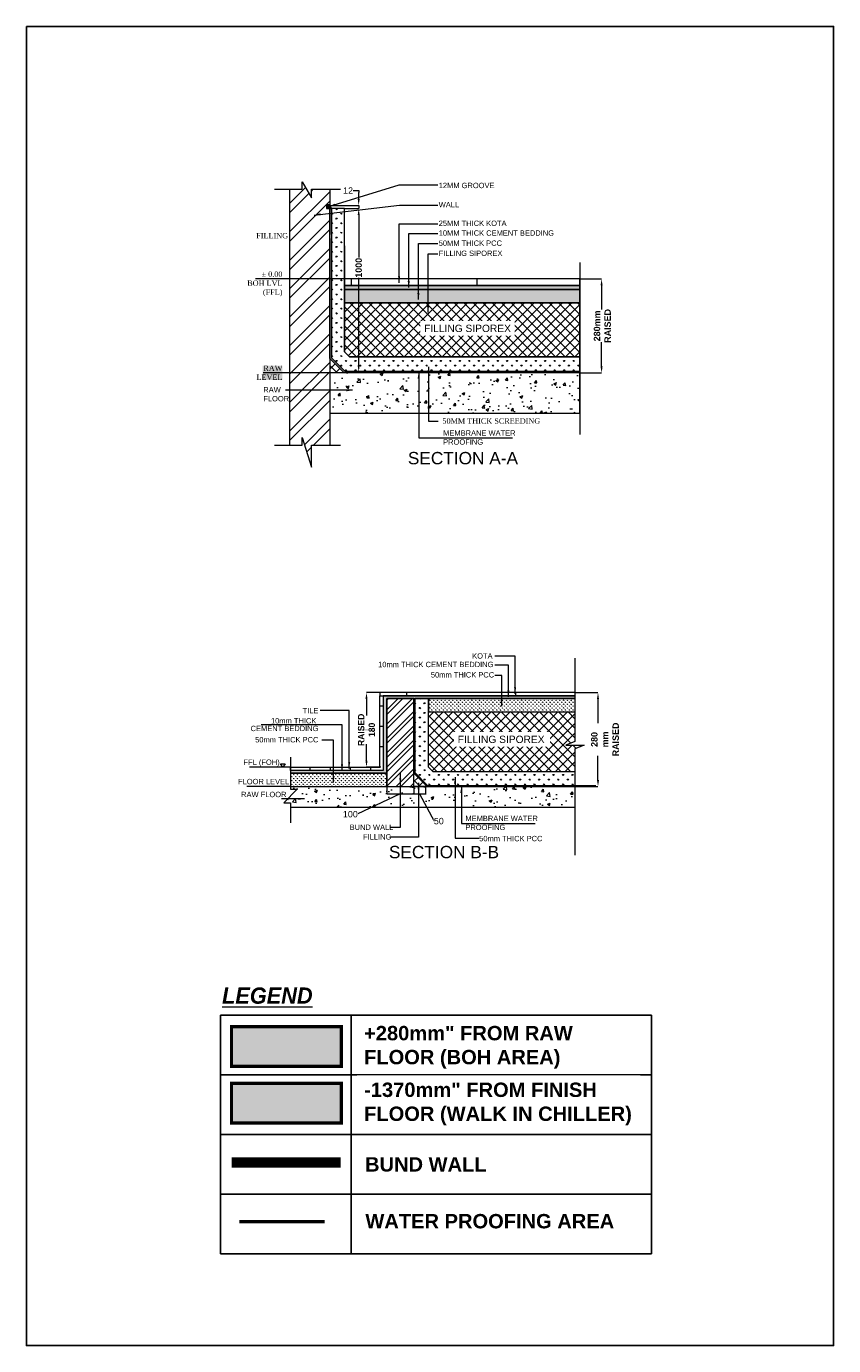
# Model space of a CAD drawing. Header units: millimetres. Extents: x -115221 to 194496, y -122556 to 375476.
# Tile 138 of 169: x 82001 to 88309, y 51532 to 61839. Entities that reach past the tile are written whole.
import ezdxf
from ezdxf.enums import TextEntityAlignment as Align

# ---------------------------------------------------------------- set-up
doc = ezdxf.new("R2010")
doc.units = ezdxf.units.MM
doc.set_wipeout_variables(frame=1)
doc.header["$PDMODE"] = 3
doc.header["$PDSIZE"] = -100
doc.layers.add('FLRPLN', color=8, linetype='Continuous')
for name, color, linetype, lineweight in [('ground', 7, 'Continuous', 0), ('LEGENDS', 7, 'Continuous', 0), ('PLU - Waterproofing', 1, 'Continuous', 0), ('PLU-BUND WALL', 41, 'Continuous', 0), ('RAISED FLOOR LAYOUT', 1, 'Continuous', 0)]:
    doc.layers.add(name, color=color, linetype=linetype, lineweight=lineweight)
doc.styles.get("Standard").update_dxf_attribs({"font": 'arial.ttf'})
doc.styles.add('style1', font='swissc.ttf')
doc.dimstyles.new('PLUMBING', dxfattribs={"dimtxt": 5, "dimasz": 3, "dimexe": 0, "dimexo": 0, "dimgap": 0, "dimtad": 0, "dimtoh": 1, "dimdec": 0, "dimzin": 0, "dimdsep": 46, "dimlunit": 4, "dimtxsty": 'Standard', "dimcen": 0.09375, "dimdle": 2, "dimclrd": 1, "dimclre": 1, "dimclrt": 5, "dimadec": 0, "dimazin": 0, "dimtfac": 1, "dimtdec": 0, "dimtix": 1, "dimtmove": 2, "dimatfit": 0, "dimfxl": 10, "dimtfill": 1, "dimtolj": 1, "dimtzin": 0, "dimlwd": -1, "dimlwe": -1, "dimarcsym": 1})

# ---------------------------------------------------------------- blocks, each defined once
blk = doc.blocks.new('*D27')
at = {"layer": 'Defpoints', "color": 0, "transparency": 16777216}
for p in [(86288, 56634), (86468, 56634), (86288, 55901)]:
    blk.add_point(p, dxfattribs=at)
at = {"layer": 'ground', "color": 1, "transparency": 16777216}
for p, q in [((86288, 56634), (86468, 56634)), ((86468, 56584), (86468, 56395)), ((86468, 55951), (86468, 56140)), ((86288, 55901), (86468, 55901))]:
    blk.add_line(p, q, dxfattribs=at)
for points in [[(86460, 56584), (86476, 56584), (86468, 56634)], [(86460, 55951), (86476, 55951), (86468, 55901)]]:
    blk.add_solid(points, dxfattribs=at)
at = {"layer": 'ground', "color": 5, "transparency": 16777216, "insert": (86523, 56268), "char_height": 3, "width": 17.43, "attachment_point": 5, "rotation": 90, "bg_fill": 3, "box_fill_scale": 1.1, "bg_fill_color": 256, "bg_fill_true_color": 13158600, "bg_fill_transparency": 0}
blk.add_mtext('\\A1;{\\fArial|b1|i0|c0|p34;\\H16.66667x;280 mm\\PRAISED}', dxfattribs=at)
blk = doc.blocks.new('*D28')
at = {"layer": 'Defpoints', "color": 0, "transparency": 16777216}
for p in [(84771, 56634), (84659, 56052), (84771, 56052)]:
    blk.add_point(p, dxfattribs=at)
at = {"layer": 'ground', "color": 1, "transparency": 16777216}
for p, q in [((84771, 56634), (84659, 56634)), ((84659, 56584), (84659, 56455)), ((84659, 56102), (84659, 56232)), ((84771, 56052), (84659, 56052))]:
    blk.add_line(p, q, dxfattribs=at)
for points in [[(84651, 56584), (84667, 56584), (84659, 56634)], [(84651, 56102), (84667, 56102), (84659, 56052)]]:
    blk.add_solid(points, dxfattribs=at)
at = {"layer": 'ground', "color": 5, "lineweight": 0, "transparency": 16777216, "insert": (84659, 56343), "char_height": 2, "width": 13.82, "attachment_point": 5, "rotation": 90, "bg_fill": 1, "box_fill_scale": 1.1, "bg_fill_color": 2, "bg_fill_transparency": 0}
blk.add_mtext('\\A1;{\\fCentury Gothic|b1|i0|c0|p34;\\H25x;RAISED 180}', dxfattribs=at)
blk = doc.blocks.new('*D29')
at = {"layer": 'Defpoints', "color": 0, "transparency": 16777216}
for p in [(84817, 55901), (85028, 55901), (85028, 55842)]:
    blk.add_point(p, dxfattribs=at)
at = {"layer": 'ground', "color": 1, "transparency": 16777216}
for p, q in [((84817, 55901), (84817, 55842)), ((85028, 55901), (85028, 55842)), ((84923, 55842), (84586, 55684)), ((84814, 55842), (84811, 55842)), ((84817, 55842), (85028, 55842)), ((84817, 55842), (85028, 55842)), ((85031, 55842), (85034, 55842))]:
    blk.add_line(p, q, dxfattribs=at)
for points in [[(84814, 55843), (84814, 55842), (84817, 55842)], [(85031, 55843), (85031, 55842), (85028, 55842)]]:
    blk.add_solid(points, dxfattribs=at)
at = {"layer": 'ground', "color": 5, "transparency": 16777216, "insert": (84533, 55684), "char_height": 5, "attachment_point": 5, "bg_fill": 3, "box_fill_scale": 1.1, "bg_fill_color": 256, "bg_fill_true_color": 13158600, "bg_fill_transparency": 0}
blk.add_mtext('\\A1;{\\H10x;100}', dxfattribs=at)
blk = doc.blocks.new('*D30')
at = {"layer": 'Defpoints', "color": 0, "transparency": 16777216}
for p in [(85028, 55901), (85119, 55899), (85119, 55842)]:
    blk.add_point(p, dxfattribs=at)
at = {"layer": 'ground', "color": 1, "transparency": 16777216}
for p, q in [((85028, 55901), (85028, 55842)), ((85119, 55899), (85119, 55842)), ((85025, 55842), (85022, 55842)), ((85028, 55842), (85119, 55842)), ((85028, 55842), (85119, 55842)), ((85074, 55842), (85188, 55630)), ((85122, 55842), (85125, 55842))]:
    blk.add_line(p, q, dxfattribs=at)
for points in [[(85025, 55843), (85025, 55842), (85028, 55842)], [(85122, 55843), (85122, 55842), (85119, 55842)]]:
    blk.add_solid(points, dxfattribs=at)
at = {"layer": 'ground', "color": 5, "transparency": 16777216, "insert": (85224, 55630), "char_height": 5, "attachment_point": 5, "bg_fill": 3, "box_fill_scale": 1.1, "bg_fill_color": 256, "bg_fill_true_color": 13158600, "bg_fill_transparency": 0}
blk.add_mtext('\\A1;{\\H10x;50}', dxfattribs=at)
blk = doc.blocks.new('*D31')
at = {"layer": 'Defpoints', "color": 0, "transparency": 16777216}
for p in [(86325, 59866), (86496, 59866), (86325, 59132)]:
    blk.add_point(p, dxfattribs=at)
at = {"layer": 'ground', "color": 1, "transparency": 16777216}
for p, q in [((86325, 59866), (86496, 59866)), ((86496, 59816), (86496, 59627)), ((86496, 59182), (86496, 59371)), ((86325, 59132), (86496, 59132))]:
    blk.add_line(p, q, dxfattribs=at)
for points in [[(86488, 59816), (86504, 59816), (86496, 59866)], [(86488, 59182), (86504, 59182), (86496, 59132)]]:
    blk.add_solid(points, dxfattribs=at)
at = {"layer": 'ground', "color": 5, "transparency": 16777216, "insert": (86502, 59499), "char_height": 3, "width": 17.43, "attachment_point": 5, "rotation": 90, "bg_fill": 3, "box_fill_scale": 1.1, "bg_fill_color": 256, "bg_fill_true_color": 13158600, "bg_fill_transparency": 0}
blk.add_mtext('\\A1;{\\fArial|b1|i0|c0|p34;\\H16.66667x;280mm\\PRAISED}', dxfattribs=at)
blk = doc.blocks.new('*D32')
at = {"layer": 'Defpoints', "color": 0, "transparency": 16777216}
for p in [(84488, 60415), (84598, 60415), (84535, 59140)]:
    blk.add_point(p, dxfattribs=at)
at = {"layer": 'ground', "color": 1, "transparency": 16777216}
for p, q in [((84488, 60415), (84598, 60415)), ((84598, 60365), (84598, 60026)), ((84598, 59190), (84598, 59880)), ((84535, 59140), (84598, 59140))]:
    blk.add_line(p, q, dxfattribs=at)
for points in [[(84590, 60365), (84606, 60365), (84598, 60415)], [(84590, 59190), (84606, 59190), (84598, 59140)]]:
    blk.add_solid(points, dxfattribs=at)
at = {"layer": 'ground', "color": 5, "transparency": 16777216, "insert": (84598, 59953), "char_height": 2, "attachment_point": 5, "rotation": 90, "bg_fill": 3, "box_fill_scale": 1.1, "bg_fill_color": 256, "bg_fill_true_color": 13158600, "bg_fill_transparency": 0}
blk.add_mtext('\\A1;{\\fArial|b1|i0|c0|p34;\\H25x;1000}', dxfattribs=at)
blk = doc.blocks.new('*D33')
at = {"layer": 'Defpoints', "color": 0, "transparency": 16777216}
for p in [(84356, 60440), (84488, 60415), (84598, 60415)]:
    blk.add_point(p, dxfattribs=at)
at = {"layer": 'ground', "color": 1, "transparency": 16777216}
for p, q in [((84548, 60556), (84598, 60556)), ((84598, 60556), (84598, 60540)), ((84598, 60490), (84598, 60540)), ((84356, 60440), (84598, 60440)), ((84488, 60415), (84598, 60415)), ((84598, 60440), (84598, 60415)), ((84598, 60365), (84598, 60315))]:
    blk.add_line(p, q, dxfattribs=at)
blk.add_solid([(84590, 60365), (84606, 60365), (84598, 60415)], dxfattribs=at)
at = {"layer": 'ground', "color": 5, "transparency": 16777216, "insert": (84515, 60556), "char_height": 2, "attachment_point": 5, "bg_fill": 3, "box_fill_scale": 1.1, "bg_fill_color": 256, "bg_fill_true_color": 13158600, "bg_fill_transparency": 0}
blk.add_mtext('\\A1;{\\H25x;12}', dxfattribs=at)
at = {"layer": 'ground', "color": 1, "transparency": 16777216}
blk.add_solid([(84590, 60490), (84606, 60490), (84598, 60440)], dxfattribs=at)

msp = doc.modelspace()

# ---------------------------------------------------------------- wipeouts: each hides what was drawn before it
msp.add_wipeout([(82001.3, 61839), (88309.2, 61839), (88309.2, 51532.3), (82001.3, 51532.3)]).translate(0, 0, 0)

# ---------------------------------------------------------------- next in the draw order: hatches: boundary and pattern name
at = {"layer": 'FLRPLN', "linetype": 'Continuous', "lineweight": 0, "transparency": 33554483}
h = msp.add_hatch(color=3, dxfattribs=at)
h.dxf.hatch_style = 1
h.paths.add_polyline_path([(83604.4, 54024.3), (84461.8, 54024.3), (84461.8, 53714.2), (83604.4, 53714.2)])
h = msp.add_hatch(color=5, dxfattribs=at)
h.dxf.hatch_style = 1
h.paths.add_polyline_path([(83604.4, 53581.7), (84461.8, 53581.7), (84461.8, 53271.6), (83604.4, 53271.6)])

# ---------------------------------------------------------------- next in the draw order: linework, layer by layer
for p, q in [((83517.2, 54113.3, 0), (86885.3, 54113.3, 0)), ((83517.2, 54113.3, 0), (83517.2, 52250, 0)), ((86885.3, 54113.3, 0), (86885.3, 52250, 0))]:
    msp.add_line(p, q)
at = {"elevation": 0}
for points in [[(83517.2, 53647.5), (86885.3, 53647.5)], [(83517.2, 53181.6), (86885.3, 53181.6)], [(83517.2, 52715.8), (86885.3, 52715.8)], [(83517.2, 52250), (86885.3, 52250)]]:
    msp.add_lwpolyline(points, dxfattribs=at)
at = {"layer": 'PLU - Waterproofing', "const_width": 25.4, "elevation": 0}
for points in [[(83604.4, 54024.3), (84461.8, 54024.3), (84461.8, 53714.2), (83604.4, 53714.2)], [(83604.4, 53581.7), (84461.8, 53581.7), (84461.8, 53271.6), (83604.4, 53271.6)]]:
    msp.add_lwpolyline(points, close=True, dxfattribs=at)
msp.add_lwpolyline([(83666.5, 52500.2), (84332, 52500.2)], dxfattribs=at)
at = {"layer": 'PLU-BUND WALL', "color": 30, "const_width": 80.3, "elevation": 0}
msp.add_lwpolyline([(83604.4, 52961.9), (84457.7, 52961.9)], dxfattribs=at)

# ---------------------------------------------------------------- next in the draw order: texts
at = {"layer": 'RAISED FLOOR LAYOUT', "color": 7, "linetype": 'Continuous', "attachment_point": 2, "style": 'style1', "bg_fill": 3, "box_fill_scale": 1, "bg_fill_color": 256, "bg_fill_transparency": 0}
for s, insert, char_height, width in [('\\pxqc;{\\fCentury Gothic|b1|i1|c0|p34;\\L\\C0;LEGEND}', (83884.1, 54330.5, -846.9), 127, 447.244), ('\\pxql;{\\fArial|b1|i0|c0|p34;\\C0;BUND WALL }', (85141.6, 53004.5, -423.4), 112.356, 988.185), ('\\pxql;{\\fArial|b1|i0|c0|p34;\\C0;WATER PROOFING AREA}', (85643.4, 52560.7, 0), 112.356, 1986.189)]:
    msp.add_mtext(s, dxfattribs=dict(at, insert=insert, char_height=char_height, width=width))

# ---------------------------------------------------------------- next in the draw order: wipeouts: each hides what was drawn before it
at = {"color": 4, "lineweight": 0}
for points in [[(83619, 60635.1), (86701.6, 60635.1), (86701.6, 58351.6), (83619, 58351.6)], [(83624, 57107.9), (86701.6, 57107.9), (86701.6, 55323.8), (83624, 55323.8)]]:
    msp.add_wipeout(points, dxfattribs=at).translate(0, 0, 0).dxf.layer = 'LEGENDS'

# ---------------------------------------------------------------- next in the draw order: hatches: boundary and pattern name
at = {"layer": 'ground'}
h = msp.add_hatch(dxfattribs=at)
h.set_pattern_fill('ANSI32', color=256, scale=419.204971, style=0)
h.set_pattern_definition([(45, (1033139.16, 13111.77), (-111.158504, 111.158504), []), (45, (1033213.26, 13111.77), (-111.158504, 111.158504), [])])
h.paths.add_polyline_path([(84058.1, 58567.4), (84157.2, 58567.4), (84157.2, 58626.6), (84228.7, 58395.2), (84228.7, 58567.4), (84372.5, 58567.4), (84372.5, 60566.3), (84228.7, 60566.3), (84228.7, 60498.9), (84157.2, 60625.5), (84157.2, 60566.3), (84058.1, 60566.3)])
for points in [[(84355.8, 60440.3), (84355.8, 60423.5), (84347.4, 60423.5), (84347.4, 60448.7), (84372.5, 60448.7), (84372.5, 60440.3)], [(84355.8, 60423.5), (84355.8, 60440.3), (84347.4, 60440.3), (84347.4, 60415.2), (84385.6, 60415.2), (84385.6, 60423.5)], [(86325.4, 59132.2), (86325.4, 59145.3), (84490.8, 59145.3), (84385.9, 59250.2), (84385.6, 60415.4), (84372.5, 60415.4), (84372.8, 59244.8), (84485.4, 59132.2)]]:
    msp.add_hatch(color=3, dxfattribs=at).paths.add_polyline_path(points)
h = msp.add_hatch(dxfattribs=at)
h.set_pattern_fill('GRASS', color=5, scale=52.400621, style=0)
h.set_pattern_definition([(90, (35626.983, 160857.904), (-37.052835, 37.052835), [9.825117, -64.280553]), (45, (35626.983, 160857.904), (-37.052835, 37.052835), [9.825117, -42.575505]), (135, (35626.983, 160857.904), (-37.052835, -37.052835), [9.825117, -42.575505])])
h.paths.add_polyline_path([(86325.4, 59145.3), (86325.4, 59257.9), (84526.1, 59258.1), (84487.6, 59296.6), (84487.6, 60415.2), (84385.6, 60415.2), (84385.6, 59250.5), (84490.5, 59145.6)])
h = msp.add_hatch(dxfattribs=at)
h.set_pattern_fill('ANSI37', color=8, scale=419.204971)
h.set_pattern_definition([(45, (-934334.16, 844961.787), (-37.0528348, 37.0528348), []), (135, (-934334.16, 844961.787), (-37.0528348, -37.0528348), [])])
h.paths.add_polyline_path([(86325.4, 59257.9), (86325.4, 59679.2), (84487.6, 59679.4), (84487.6, 59296.6), (84526.1, 59258.1)])
h = msp.add_hatch(dxfattribs=at)
h.set_pattern_fill('ANSI37', color=8, scale=419.204971, style=0)
h.set_pattern_definition([(45, (35625.06, 160849.074), (-37.052835, 37.052835), []), (135, (35625.06, 160849.074), (-37.052835, -37.052835), [])])
h.paths.add_polyline_path([(84485.1, 59132.5), (84372.5, 59245.1), (84372.5, 59132.5)])
h = msp.add_hatch(dxfattribs=at)
h.set_pattern_fill('SACNCR', color=130, scale=158.280921, style=0)
h.set_pattern_definition([(45, (75853.585, 56166.608), (-10.492642, 10.492642), []), (45, (75864.077, 56166.608), (-10.492642, 10.492642), [0, -14.838836])])
h.paths.add_polyline_path([(86287.7, 56588), (86287.7, 56609.1), (84788.3, 56609.1), (84788.3, 56026.7), (84064, 56026.7), (84064, 56005.6), (84817.4, 56005.6), (84817.4, 56483.2), (84817.4, 56588)])
h = msp.add_hatch(dxfattribs=at)
h.set_pattern_fill('ANSI31', color=3, scale=1266.247372, angle=135, style=0)
h.set_pattern_definition([(180, (1038424.13, 9362.75), (-3e-14, -158.280921), [])])
h.paths.add_polyline_path([(84788.3, 56609.1), (84763, 56609.1), (84763, 56059.1), (84788.3, 56059.1)])
h = msp.add_hatch(dxfattribs=at)
h.set_pattern_fill('ANSI32', color=1, scale=211.041229, style=0)
h.set_pattern_definition([(45, (76440.28, 55844.79), (-55.96076, 55.96076), []), (45, (76477.59, 55844.79), (-55.96076, 55.96076), [])])
h.paths.add_polyline_path([(85028.4, 55900.8), (84817.4, 55900.8), (84817.4, 56588), (85028.4, 56588)])
h = msp.add_hatch(dxfattribs=at)
h.set_pattern_fill('GRASS', color=5, scale=52.760307, style=0)
h.set_pattern_definition([(90, (78248.903, 55800.475), (-37.30717, 37.30717), [9.89256, -64.7218]), (45, (78248.903, 55800.475), (-37.30717, 37.30717), [9.89256, -42.86775]), (135, (78248.903, 55800.475), (-37.30717, -37.30717), [9.89256, -42.86775])])
h.paths.add_polyline_path([(86287.7, 55909.2), (86287.7, 56014.8), (85179.4, 56014.8), (85142.4, 56051.8), (85141.7, 56588), (85036.1, 56588), (85036.9, 56009.1), (85136.7, 55909.2)])
h = msp.add_hatch(dxfattribs=at)
h.set_pattern_fill('GRASS', color=6, scale=21.104123, style=0)
h.set_pattern_definition([(90, (76440.28, 56482.45), (-14.922868, 14.922868), [3.957023, -25.888714]), (45, (76440.28, 56482.45), (-14.92287, 14.92287), [3.957023, -17.1471]), (135, (76440.28, 56482.45), (-14.92287, -14.92287), [3.957023, -17.1471])])
h.paths.add_polyline_path([(86287.7, 56483.2), (86287.7, 56588), (85142.4, 56588), (85142.4, 56483.2)])
h = msp.add_hatch(dxfattribs=at)
h.set_pattern_fill('ANSI37', color=8, scale=422.082457)
h.set_pattern_definition([(45, (-938446.91, 841876.707), (-37.307171, 37.307171), []), (135, (-938446.91, 841876.707), (-37.307171, -37.307171), [])])
h.paths.add_polyline_path([(86287.7, 56014.8), (86287.7, 56193.5), (86359.7, 56223.1), (86215.6, 56223.1), (86287.7, 56252.8), (86287.7, 56483.2), (85142.4, 56483.2), (85142.4, 56051.8), (85179.4, 56014.8)])
h = msp.add_hatch(dxfattribs=at)
h.set_pattern_fill('ANSI31', color=3, scale=1266.247372, angle=45, style=0)
h.set_pattern_definition([(90, (1519510.03, 424276.32), (-158.280921, 3e-14), [])])
h.paths.add_polyline_path([(84796.3, 56052), (84064, 56052), (84064, 56026.7), (84796.3, 56026.7)])
h = msp.add_hatch(dxfattribs=at)
h.set_pattern_fill('GRASS', color=6, scale=21.104123, style=0)
h.set_pattern_definition([(90, (75853.585, 55900.791), (-14.922868, 14.922868), [3.957023, -25.888714]), (45, (75853.585, 55900.79), (-14.92287, 14.92287), [3.957023, -17.1471]), (135, (75853.585, 55900.79), (-14.92287, -14.92287), [3.957023, -17.1471])])
h.paths.add_polyline_path([(84817.4, 56005.6), (84064, 56005.6), (84064, 55900.8), (84712.6, 55900.8), (84817.4, 55902.4)])
h = msp.add_hatch(dxfattribs=at)
h.set_pattern_fill('ANSI37', color=8, scale=419.204971, style=0)
h.set_pattern_definition([(45, (1038736.845, 9887.287), (-37.0528348, 37.0528348), []), (135, (1038736.845, 9887.287), (-37.0528348, -37.0528348), [])])
h.paths.add_polyline_path([(85133.2, 55900.8), (85028.4, 55900.8), (85028.4, 56005.6)])
at = {"layer": 'ground', "ltscale": 50}
h = msp.add_hatch(dxfattribs=at)
h.set_pattern_fill('AR-CONC', color=8, scale=31.656184, style=0)
h.set_pattern_definition([(50, (75801.53, 55584.23), (227.0572, -19.865), [23.742, -261.1635]), (355, (75801.53, 55584.23), (-43.9234, 238.1153), [18.9937, -208.931]), (100.4514, (75820.45, 55582.57), (183.134, 218.2503), [20.1777, -221.955]), (46.1842, (75801.53, 55647.54), (337.848, -52.397), [35.613, -391.745]), (96.6356, (75829.68, 55643.18), (295.879, 308.369), [30.267, -332.932]), (351.1842, (75801.53, 55647.54), (295.878, 308.369), [28.491, -313.396]), (21, (75833.18, 55631.71), (188.958, -127.4538), [23.742, -261.1635]), (326, (75833.18, 55631.71), (77.0243, 229.555), [18.9937, -208.931]), (71.4514, (75848.93, 55621.1), (265.9824, 102.101), [20.1777, -221.955]), (37.5, (75801.53, 55584.23), (3.84935, 105.3815), [0, -206.3983, 0, -212.0964, 0, -209.7222]), (7.5, (75801.53, 55584.23), (83.2778, 124.8557), [0, -120.9266, 0, -201.6499, 0, -79.9319]), (327.5, (75730.935, 55584.23), (168.9878, -7.14), [0, -79.1405, 0, -246.9182, 0, -327.6415]), (317.5, (75699.28, 55584.23), (184.6145, 31.6894), [0, -102.8826, 0, -163.979, 0, -232.673])])
h.paths.add_polyline_path([(86287.7, 55737.9), (86287.7, 55900.8), (84064, 55900.8), (84064, 55879.2), (84116, 55879.2), (84011.9, 55773.6), (84064, 55773.6), (84064, 55737.9)])

# ---------------------------------------------------------------- next in the draw order: linework, layer by layer
for p, q in [((84157.2, 60566.3, 0), (84157.2, 60625.5, 0)), ((84157.2, 60625.5, 0), (84228.7, 60498.9, 0)), ((83939.2, 60566.3, 0), (84157.2, 60566.3, 0)), ((84058.1, 60566.3, 0), (84058.1, 58567.4, 0)), ((84228.7, 60566.3, 0), (84454.7, 60566.3, 0)), ((84228.7, 60498.9, 0), (84228.7, 60566.3, 0)), ((84372.5, 60180.6, 0), (84372.5, 58567.4, 0)), ((83939.2, 58567.4, 0), (84157.2, 58567.4, 0)), ((84157.2, 58567.4, 0), (84157.2, 58626.6, 0)), ((84157.2, 58626.6, 0), (84228.7, 58395.2, 0)), ((84228.7, 58567.4, 0), (84454.7, 58567.4, 0)), ((84228.7, 58395.2, 0), (84228.7, 58567.4, 0))]:
    msp.add_line(p, q, dxfattribs=at)
at = {"layer": 'ground'}
for p, q in [((84372.5, 60566.3, 0), (84372.5, 60214.1, 0)), ((84487.6, 60123.3, 0), (84487.6, 59296.6, 0)), ((84372.5, 59245.1, 0), (84485.7, 59131.9, 0)), ((84534.5, 59258.1, 0), (86325.4, 59258.1, 0)), ((84064, 56052, 0), (83745.4, 56052, 0)), ((84064, 55900.8, 0), (83724.1, 55900.8, 0))]:
    msp.add_line(p, q, dxfattribs=at)
at = {"layer": 'ground', "color": 3}
for p, q in [((84347.4, 60448.7, 0), (84372.5, 60448.7, 0)), ((84347.4, 60440.5, 0), (84347.4, 60415.3, 0)), ((84355.8, 60440.5, 0), (84347.4, 60440.5, 0)), ((84347.4, 60415.2, 0), (84372.5, 60415.2, 0)), ((84355.8, 60440.5, 0), (84355.8, 60423.7, 0)), ((84385.6, 60423.7, 0), (84355.8, 60423.7, 0))]:
    msp.add_line(p, q, dxfattribs=at)
at = {"layer": 'ground', "color": 8, "ltscale": 50}
for p, q in [((86325.4, 59995.1, 0), (86325.4, 58650.9, 0)), ((84064, 55900.8, 0), (86450.9, 55900.8, 0)), ((84064, 55737.9, 0), (86287.7, 55737.9, 0))]:
    msp.add_line(p, q, dxfattribs=at)
at = {"layer": 'ground', "color": 7, "lineweight": 0}
for p, q in [((84487.6, 59866.2, 0), (83791.3, 59866.2, 0)), ((84372.5, 59132.5, 0), (83852, 59132.5, 0))]:
    msp.add_line(p, q, dxfattribs=at)
at = {"layer": 'ground', "ltscale": 2}
msp.add_line((84485.1, 59132.5, 0), (84372.5, 59132.5, 0), dxfattribs=at)
at = {"layer": 'ground', "color": 8}
msp.add_line((84372.5, 58817.5, 0), (86325.4, 58817.5, 0), dxfattribs=at)
at = {"layer": 'ground', "color": 3, "elevation": 0}
msp.add_lwpolyline([(86325.4, 59132.5), (84485.1, 59132.5), (84372.5, 59245.1), (84372.5, 60415.4), (84385.6, 60415.4), (84385.6, 59250.5), (84490.5, 59145.6), (86325.4, 59145.6)], close=True, dxfattribs=at)
at = {"layer": 'ground', "color": 5, "elevation": 0}
msp.add_lwpolyline([(86325.4, 59145.6), (86325.4, 59258.1), (84526.1, 59258.1), (84487.6, 59296.6), (84487.6, 60415.2), (84385.6, 60415.2), (84385.6, 59250.5), (84490.5, 59145.6), (86325.4, 59145.6)], dxfattribs=at)
at = {"layer": 'ground', "color": 8, "elevation": 0}
for points in [[(86325.4, 59258.1), (86325.4, 59679.4), (84487.6, 59679.4), (84487.6, 59296.6), (84526.1, 59258.1)], [(85133.2, 55900.8), (85028.4, 55900.8), (85028.4, 56005.6), (85133.2, 55900.8)]]:
    msp.add_lwpolyline(points, close=True, dxfattribs=at)
at = {"layer": 'ground', "elevation": 0}
for points in [[(86287.7, 56902.9), (86287.7, 56252.8), (86215.6, 56223.1), (86359.7, 56223.1), (86287.7, 56193.5), (86287.7, 55363.6)], [(84023.9, 56077.8), (84004.9, 56052), (83985.9, 56077.8), (84023.9, 56077.8)]]:
    msp.add_lwpolyline(points, dxfattribs=at)
at = {"layer": 'ground', "color": 130, "elevation": 0}
msp.add_lwpolyline([(86287.7, 56609.1), (84788.3, 56609.1), (84788.3, 56026.7), (84064, 56026.7), (84064, 56005.6), (84817.4, 56005.6), (84817.4, 56588), (86287.7, 56588)], dxfattribs=at)
at = {"layer": 'ground', "color": 3, "elevation": 0}
for points in [[(84763, 56609.1), (84788.3, 56609.1), (84788.3, 56026.7), (84064, 56026.7), (84064, 56052), (84763, 56052), (84763, 56609.1)], [(84817.4, 56588), (85142.4, 56588), (85142.4, 56587.9)]]:
    msp.add_lwpolyline(points, dxfattribs=at)
at = {"layer": 'ground', "color": 1, "elevation": 0}
msp.add_lwpolyline([(84817.4, 55900.8), (85028.4, 55900.8), (85028.4, 56588), (84817.4, 56588)], close=True, dxfattribs=at)
at = {"layer": 'ground', "color": 3, "elevation": 0, "flags": 128}
msp.add_lwpolyline([(84817.4, 56005.6), (84817.4, 56483.2)], dxfattribs=at)
at = {"layer": 'ground', "color": 8, "elevation": 0}
for points in [[(85142.4, 56051.8), (85142.4, 56483.2), (86287.7, 56483.2)], [(86287.7, 56014.8), (85179.4, 56014.8)]]:
    msp.add_lwpolyline(points, dxfattribs=at)
at = {"layer": 'ground', "color": 8, "ltscale": 50, "elevation": 0}
msp.add_lwpolyline([(84064, 56129.8), (84064, 55879.2), (84116, 55879.2), (84011.9, 55773.6), (84064, 55773.6), (84064, 55615.4)], dxfattribs=at)
at = {"layer": 'ground', "color": 6, "elevation": 0}
msp.add_lwpolyline([(84064, 55900.8), (84817.4, 55900.8), (84817.4, 56005.6), (84064, 56005.6)], close=True, dxfattribs=at)

# ---------------------------------------------------------------- next in the draw order: texts
at = {"layer": 'ground', "color": 7, "lineweight": 0}
for s, p in [('12MM GROOVE', (85223.3, 60575.1, 0)), ('WALL ', (85223.3, 60424.9, 0)), ('25MM THICK KOTA', (85223.3, 60279.6, 0)), ('10MM THICK CEMENT BEDDING', (85223.3, 60203.2, 0)), ('50MM THICK PCC', (85223.3, 60124.2, 0)), ('FILLING SIPOREX', (85223.3, 60045.2, 0))]:
    msp.add_text(s, height=41.92, rotation=0.02124, dxfattribs=at).set_placement(p)
for s, p in [('KOTA', (85644.1, 56920.8, 0)), ('10mm THICK CEMENT BEDDING', (85651.1, 56854, 0)), ('50mm THICK PCC', (85656.7, 56773.1, 0)), ('TILE', (84283.5, 56492.7, 0)), ('10mm THICK ', (84283.5, 56414, 0)), ('CEMENT BEDDING', (84283.5, 56354.2, 0)), ('50mm THICK PCC', (84283.5, 56266, 0))]:
    msp.add_text(s, height=41.92, rotation=0.02124, dxfattribs=at).set_placement(p, align=Align.MIDDLE_RIGHT)
at = {"layer": 'ground', "color": 1, "lineweight": 0}
for s, p in [('FFL (FOH)', (83697.7, 56090.3, 0)), ('RAW FLOOR', (83679.3, 55838.1, 0))]:
    msp.add_text(s, height=41.92, rotation=0.02124, dxfattribs=at).set_placement(p, align=Align.MIDDLE_LEFT)
at = {"layer": 'ground', "color": 7, "lineweight": 0}
for s, p in [(' FLOOR LEVEL', (83639, 55939.1, 0)), ('BUND WALL', (84527.3, 55582.3, 0)), ('FILLING ', (84632, 55507.1, 0))]:
    msp.add_text(s, height=41.92, rotation=0.02124, dxfattribs=at).set_placement(p, align=Align.MIDDLE_LEFT)
msp.add_text('50mm THICK PCC ', height=41.92, rotation=0.02124, dxfattribs=at).set_placement((86050.4, 55472.8, 0), align=Align.RIGHT)
at = {"layer": 'ground', "color": 7, "lineweight": 0, "char_height": 41.92}
for s, insert, width, attachment_point, rotation in [('{\\fTimes New Roman|b0|i0|c0|p18;FILLING}', (84046.3, 60224.7, 0), 240.215, 3, 359.97876), ('{\\fTimes New Roman|b0|i0|c0|p18;\\C1;%%P 0.00 BOH LVL (FFL)}', (84002.4, 59924.3, 0), 303.081, 3, 0.02124), ('RAW FLOOR', (83852.7, 59021.2, 0), 155.256, 1, 0.02124), ('{\\fTimes New Roman|b0|i0|c0|p18;50MM THICK SCREEDING}', (85252.1, 58776.9, 0), 738.909, 1, 0.02124), ('MEMBRANE WATER PROOFING ', (85258, 58682.9, 0), 565.803, 1, 0.02124), ('MEMBRANE WATER PROOFING ', (85431.7, 55671.9, 0), 565.803, 1, 0.02124)]:
    msp.add_mtext(s, dxfattribs=dict(at, insert=insert, width=width, attachment_point=attachment_point, rotation=rotation))
at = {"layer": 'ground', "color": 7, "lineweight": 0, "insert": (84002.4, 59189.2, 0), "char_height": 41.92, "width": 155.256, "attachment_point": 3, "rotation": 359.97876, "bg_fill": 1, "box_fill_scale": 1, "bg_fill_color": 2, "bg_fill_transparency": 0}
msp.add_mtext('{\\fTimes New Roman|b0|i0|c0|p18;RAW\\PLEVEL }', dxfattribs=at)
at = {"layer": 'ground', "color": 3, "char_height": 96.466, "width": 889.54, "attachment_point": 1, "rotation": 0.02124}
for s, insert in [('SECTION A-A', (84982.1, 58514, 0)), ('SECTION B-B', (84834.1, 55436.4, 0))]:
    msp.add_mtext(s, dxfattribs=dict(at, insert=insert))
at = {"layer": 'RAISED FLOOR LAYOUT', "color": 7, "linetype": 'Continuous', "insert": (85572.1, 54029.9, -423.4), "char_height": 112.356, "width": 1864.045, "attachment_point": 2, "bg_fill": 2}
msp.add_mtext('\\pxql;{\\fArial|b1|i0|c0|p34;\\C0;+280mm" FROM RAW FLOOR (BOH AREA) }', dxfattribs=at)

# ---------------------------------------------------------------- next in the draw order: dimensions: what is measured, and where the dimension line sits
at = {"layer": 'ground', "color": 7, "lineweight": 0}
dim = msp.add_linear_dim(base=(84659.2, 56052, 0), p1=(84770.9, 56634.4, 0), p2=(84770.9, 56052, 0), angle=90, text='{\\fCentury Gothic|b1|i0|c0|p34;\\H25x;RAISED 180}', dimstyle='PLUMBING', override={"dimtxt": 2, "dimasz": 50, "dimtfill": 2, "dimtfillclr": 2}, dxfattribs=at)
dim.commit()
dim.dimension.update_dxf_attribs({"geometry": '*D28', "text_midpoint": (84659.2, 56343.2, 0)})

# ---------------------------------------------------------------- next in the draw order: leaders
at = {"layer": 'ground'}
for points in [[(84364.3, 60430.8, 0), (84915.3, 60601.5, 0), (85216.9, 60601.5, 0)], [(84250.6, 60365.3, 0), (84916.3, 60442.8, 0), (85216.9, 60442.8, 0)], [(84913.7, 59836.6, 0), (84913.7, 60297.5, 0), (85216.9, 60297.5, 0)], [(84989.2, 59799.1, 0), (84989.2, 60221, 0), (85216.9, 60221, 0)], [(85064.6, 59704.8, 0), (85064.6, 60142, 0), (85216.9, 60142, 0)], [(85140.1, 59604.2, 0), (85140.1, 60063, 0), (85216.9, 60063, 0)], [(85142.4, 59178.4, 0), (85142.4, 58755, 0), (85219.2, 58755, 0)], [(85067, 59137.4, 0), (85067, 58625.6, 0), (85799.2, 58625.6, 0)], [(84550.8, 58995.9, 0), (84025.8, 58995.9, 0)], [(85820.2, 56624.9, 0), (85820.2, 56919.6, 0), (85662.6, 56919.6, 0)], [(85767.8, 56601.7, 0), (85767.8, 56849.5, 0), (85662.6, 56849.5, 0)], [(85715.4, 56529, 0), (85715.4, 56768.5, 0), (85662.6, 56768.5, 0)], [(84523.5, 56041.7, 0), (84523.5, 56494.7, 0), (84296.6, 56494.7, 0)], [(84467.6, 56023.4, 0), (84467.6, 56383.5, 0), (83835.9, 56383.5, 0)], [(84401.4, 55932.4, 0), (84401.4, 56263.1, 0), (84308.9, 56263.1, 0)], [(84922.9, 56004, 0), (84922.9, 55580.3, 0), (84841.5, 55580.3, 0)], [(85351, 55973.3, 0), (85351, 55495.9, 0), (85538.6, 55495.9, 0)], [(85400.2, 55900.8, 0), (85400.2, 55610.8, 0), (85977.2, 55610.8, 0)], [(84175.7, 55804, 0), (83994.1, 55804, 0)]]:
    msp.add_leader(points, dimstyle='PLUMBING', override={"dimasz": 50, "dimclrd": 5}, dxfattribs=at)

# ---------------------------------------------------------------- next in the draw order: linework, layer by layer
msp.add_line((84538.4, 52250, 0), (84538.4, 54113.3, 0))

# ---------------------------------------------------------------- next in the draw order: texts
at = {"layer": 'ground', "color": 36, "insert": (85107.8, 59508.3, 0), "char_height": 57.15, "attachment_point": 1, "bg_fill": 3, "box_fill_scale": 1.5, "bg_fill_color": 256, "bg_fill_transparency": 0}
msp.add_mtext_dynamic_manual_height_columns('\\pxqc;FILLING SIPOREX', width=680.962, gutter_width=25.4, heights=[0], dxfattribs=at)

# ---------------------------------------------------------------- next in the draw order: dimensions: what is measured, and where the dimension line sits
at = {"layer": 'ground'}
for base, p1, p2, text, picture, middle in [((86496.1, 59866.2, 0), (86325.4, 59131.9, 0), (86325.4, 59866.2, 0), '{\\fArial|b1|i0|c0|p34;\\H16.66667x;280mm\\PRAISED}', '*D31', (86501.7, 59499, 0)), ((86468.1, 56634.4, 0), (86287.7, 55900.8, 0), (86287.7, 56634.4, 0), '{\\fArial|b1|i0|c0|p34;\\H16.66667x;280 mm\\PRAISED}', '*D27', (86522.8, 56267.6, 0))]:
    dim = msp.add_linear_dim(base=base, p1=p1, p2=p2, angle=90, text=text, dimstyle='PLUMBING', override={"dimtxt": 3, "dimasz": 50}, dxfattribs=at)
    dim.commit()
    dim.dimension.update_dxf_attribs({"geometry": picture, "text_midpoint": middle, "dimtype": 160})

# ---------------------------------------------------------------- next in the draw order: hatches: boundary and pattern name
h = msp.add_hatch(dxfattribs=at)
h.set_pattern_fill('ANSI31', color=1, scale=7860.093211, angle=45)
h.set_pattern_definition([(90, (1360823.1, -221064.2), (-982.51165, 2e-13), [])])
h.paths.add_polyline_path([(86325.4, 59813.7), (86325.4, 59866.2), (84487.6, 59866.2), (84487.6, 59813.7)])
h = msp.add_hatch(dxfattribs=at)
h.set_pattern_fill('SACNCR', color=130, scale=157.201864, style=0)
h.set_pattern_definition([(45, (-4031.648, 96332.052), (-10.4211098, 10.4211098), []), (45, (-4021.226, 96332.052), (-10.4211098, 10.4211098), [0, -14.7376748])])
h.paths.add_polyline_path([(86325.4, 59784.4), (86325.4, 59784.2), (86325.4, 59784.1)])
h.paths.add_polyline_path([(86325.4, 59784.2), (86325.4, 59813.5), (84487.6, 59813.7), (84487.6, 59784.2)])
h = msp.add_hatch(dxfattribs=at)
h.set_pattern_fill('GRASS', color=6, scale=20.960249, style=0)
h.set_pattern_definition([(90, (35626.983, 160857.904), (-14.8211339, 14.8211339), [3.9300466, -25.7122212]), (45, (35626.983, 160857.904), (-14.821134, 14.821134), [3.9300466, -17.030202]), (135, (35626.983, 160857.904), (-14.821134, -14.821134), [3.9300466, -17.030202])])
h.paths.add_polyline_path([(86325.4, 59679.2), (86325.4, 59784), (84487.6, 59784.2), (84487.6, 59679.4)])
at = {"layer": 'ground', "ltscale": 500}
h = msp.add_hatch(dxfattribs=at)
h.set_pattern_fill('AR-CONC', color=8, scale=31.440373, style=0)
h.set_pattern_definition([(50, (83956.34, 61557.69), (225.509, -19.7295), [23.58, -259.383]), (355, (83956.34, 61557.7), (-43.624, 236.492), [18.864, -207.506]), (100.4514, (83975.13, 61556.05), (181.886, 216.762), [20.04, -220.442]), (46.184, (83956.34, 61620.57), (335.545, -52.04), [35.37, -389.075]), (96.636, (83984.3, 61616.23), (293.86, 306.266), [30.06, -330.662]), (351.184, (83956.34, 61620.57), (293.86, 306.267), [28.296, -311.26]), (21, (83987.78, 61604.85), (187.67, -126.585), [23.58, -259.383]), (326, (83987.78, 61604.85), (76.499, 227.99), [18.864, -207.506]), (71.4514, (84003.42, 61594.3), (264.169, 101.405), [20.04, -220.442]), (37.5, (83956.34, 61557.69), (3.8231, 104.663), [0, -204.9912, 0, -210.6505, 0, -208.2925]), (7.5, (83956.34, 61557.69), (82.71, 124.0045), [0, -120.1022, 0, -200.275, 0, -79.387]), (327.5, (83886.23, 61557.69), (167.8358, -7.0913), [0, -78.601, 0, -245.235, 0, -325.408]), (317.5, (83854.79, 61557.69), (183.356, 31.4734), [0, -102.181, 0, -162.861, 0, -231.087])])
h.paths.add_polyline_path([(86325.4, 58817.2), (86325.4, 59132.2), (84372.5, 59131.9), (84372.5, 58817.5)])
at = {"layer": 'ground'}
h = msp.add_hatch(dxfattribs=at)
h.set_pattern_fill('ANSI31', color=1, scale=6812.080783, angle=45)
h.set_pattern_definition([(90, (1369902.3, -224034.6), (-851.5101, 9e-14), [])])
h.paths.add_polyline_path([(86450.9, 56609.1), (86450.9, 56634.4), (84770.9, 56634.4), (84770.9, 56609.1)])
msp.add_hatch(color=3, dxfattribs=at).paths.add_polyline_path([(85028.4, 56005.6), (85028.4, 56474.7), (85028.4, 56588), (85036.9, 56588), (85036.9, 56009.1), (85136.7, 55909.2), (86450.9, 55909.2), (86450.9, 55900.8), (85133.2, 55900.8)])

# ---------------------------------------------------------------- next in the draw order: linework, layer by layer
for p, q in [((84487.6, 59813.7, 0), (86325.4, 59813.7, 0)), ((84487.6, 59784.2, 0), (86325.4, 59784.2, 0))]:
    msp.add_line(p, q, dxfattribs=at)
at = {"layer": 'ground', "color": 1, "elevation": 0}
for points in [[(86325.4, 59813.7), (86325.4, 59866.2), (84487.6, 59866.2)], [(86287.7, 56634.4), (84763, 56634.4), (84763, 56609.1), (86287.7, 56609.1)]]:
    msp.add_lwpolyline(points, dxfattribs=at)
at = {"layer": 'ground', "color": 130, "elevation": 0}
msp.add_lwpolyline([(84487.6, 59784.2), (86325.4, 59784.2), (86325.4, 59813.7), (84487.6, 59813.7)], close=True, dxfattribs=at)
at = {"layer": 'ground', "color": 6, "elevation": 0}
msp.add_lwpolyline([(84487.6, 59679.4), (86325.3, 59679.4), (86325.3, 59784.2), (84487.6, 59784.2)], close=True, dxfattribs=at)
at = {"layer": 'ground', "color": 8, "ltscale": 500, "elevation": 0}
msp.add_lwpolyline([(86325.4, 58817.5), (86325.4, 59131.9)], dxfattribs=at)
at = {"layer": 'ground', "color": 5, "elevation": 0}
msp.add_lwpolyline([(86287.7, 56014.8), (85179.4, 56014.8), (85142.4, 56051.8), (85142.4, 56588), (85036.9, 56588), (85036.9, 56009.1), (85136.7, 55909.2), (86450.9, 55909.2)], dxfattribs=at)
at = {"layer": 'ground', "color": 6, "elevation": 0}
msp.add_lwpolyline([(86287.7, 56588), (85142.4, 56588), (85142.4, 56483.2), (86287.7, 56483.2)], dxfattribs=at)
at = {"layer": 'ground', "color": 3, "elevation": 0, "flags": 128}
msp.add_lwpolyline([(85036.9, 56483.2), (85036.9, 56009.1), (85136.7, 55909.2), (86287.7, 55909.2)], dxfattribs=at)

# ---------------------------------------------------------------- next in the draw order: dimensions: what is measured, and where the dimension line sits
at = {"layer": 'ground'}
dim = msp.add_linear_dim(base=(84598, 60414.6, 0), p1=(84534.5, 59139.6, 0), p2=(84487.6, 60414.6, 0), angle=90, text='{\\fArial|b1|i0|c0|p34;\\H25x;1000}', dimstyle='PLUMBING', override={"dimtxt": 2, "dimasz": 50}, dxfattribs=at)
dim.commit()
dim.dimension.update_dxf_attribs({"geometry": '*D32', "text_midpoint": (84598, 59952.9, 0), "dimtype": 160})
dim = msp.add_linear_dim(base=(85028.4, 55842.3, 0), p1=(84817.4, 55900.8, 0), p2=(85028.4, 55900.8, 0), text='{\\H10x;100}', dimstyle='PLUMBING', override={"dimtmove": 1}, dxfattribs=at)
dim.commit()
dim.dimension.update_dxf_attribs({"geometry": '*D29', "text_midpoint": (84586.1, 55683.7, 0), "dimtype": 160})

# ---------------------------------------------------------------- next in the draw order: dimensions: what is measured, and where the dimension line sits
for base, p1, p2, angle, text, override, picture, middle in [((84598, 60414.6, 0), (84355.8, 60440.5, 0), (84487.6, 60414.6, 0), 270, '{\\H25x;12}', {"dimtxt": 2, "dimasz": 50, "dimtmove": 1}, '*D33', (84598, 60556.4, 0)), ((85118.6, 55842.3, 0), (85028.4, 55900.8, 0), (85118.6, 55898.6, 0), 180, '{\\H10x;50}', {"dimtmove": 1}, '*D30', (85188.3, 55630.1, 0))]:
    dim = msp.add_linear_dim(base=base, p1=p1, p2=p2, angle=angle, text=text, dimstyle='PLUMBING', override=override, dxfattribs=at)
    dim.commit()
    dim.dimension.update_dxf_attribs({"geometry": picture, "text_midpoint": middle, "dimtype": 160})

# ---------------------------------------------------------------- next in the draw order: linework, layer by layer
at = {"layer": 'ground', "color": 3, "elevation": 0, "flags": 128}
msp.add_lwpolyline([(86287.7, 55900.8), (85133.2, 55900.8), (85028.4, 56005.6), (85028.4, 56483.2)], dxfattribs=at)

# ---------------------------------------------------------------- next in the draw order: leaders
at = {"layer": 'ground'}
msp.add_leader([(85065.8, 55928.9, 0), (85065.8, 55505.1, 0), (84841.5, 55505.1, 0)], dimstyle='PLUMBING', override={"dimasz": 50, "dimclrd": 5}, dxfattribs=at)

# ---------------------------------------------------------------- next in the draw order: texts
at = {"layer": 'ground', "color": 36, "insert": (85371.7, 56297.4, 0), "char_height": 57.15, "attachment_point": 1, "bg_fill": 3, "box_fill_scale": 1.5, "bg_fill_color": 256, "bg_fill_transparency": 0}
msp.add_mtext_dynamic_manual_height_columns('FILLING SIPOREX', width=692.737, gutter_width=25.4, heights=[0], dxfattribs=at)

# ---------------------------------------------------------------- next in the draw order: linework, layer by layer
at = {"elevation": 0}
msp.add_lwpolyline([(82001.3, 61839), (88309.2, 61839), (88309.2, 51532.3), (82001.3, 51532.3)], close=True, dxfattribs=at)

# ---------------------------------------------------------------- next in the draw order: texts
at = {"layer": 'RAISED FLOOR LAYOUT', "color": 7, "linetype": 'Continuous', "insert": (85691.5, 53587.3, -423.4), "char_height": 112.356, "width": 2102.25, "attachment_point": 2, "bg_fill": 2}
msp.add_mtext('\\pxql;{\\fArial|b1|i0|c0|p34;\\C0;-1370mm" FROM FINISH FLOOR (WALK IN CHILLER) }', dxfattribs=at)

doc.saveas('drawing.dxf')
